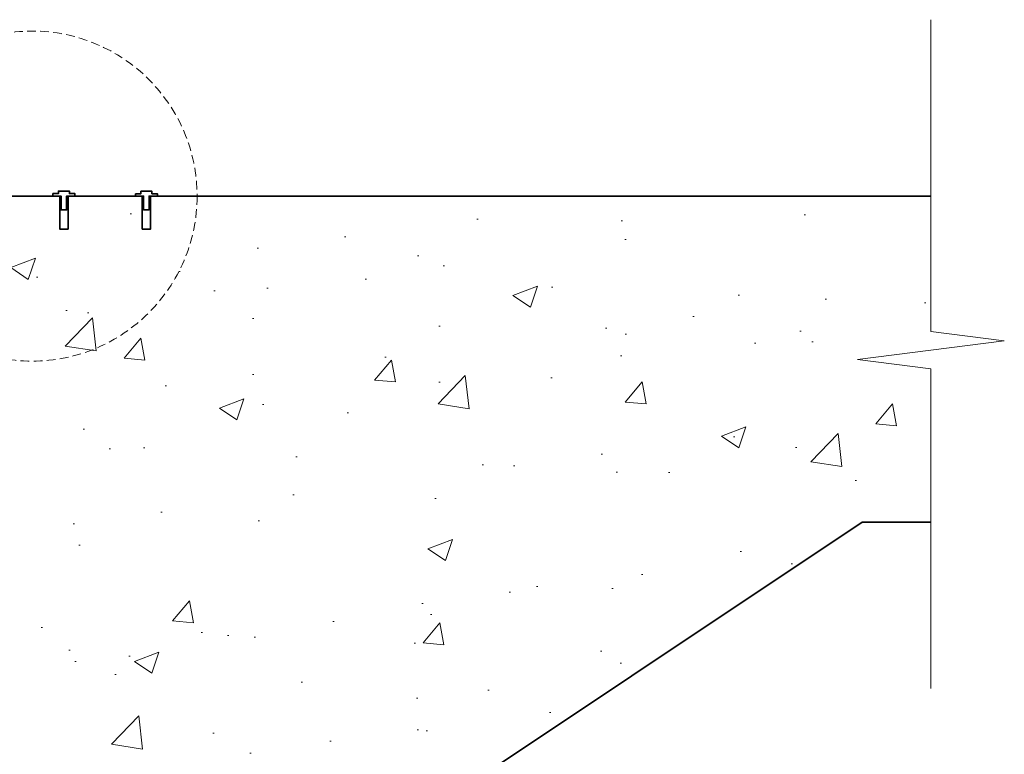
# Model space of a CAD drawing. Header units: millimetres. Extents: x -347 to 646, y -989 to 80.
# Tile 4 of 4: x 288 to 646, y -454 to -187. Entities that reach past the tile are written whole.
import ezdxf

# ---------------------------------------------------------------- set-up
doc = ezdxf.new("R2010")
doc.units = ezdxf.units.MM
doc.linetypes.add('HIDDEN2', pattern=[4.7625, 3.175, -1.5875])
for name, color, linetype, lineweight in [('FS-DETAIL', 3, 'Continuous', 35), ('FS-DETAIL-HATCH', 253, 'Continuous', 13), ('FS-DETAIL-THIN', 8, 'Continuous', 18)]:
    doc.layers.add(name, color=color, linetype=linetype, lineweight=lineweight)

# ---------------------------------------------------------------- blocks, each defined once
blk = doc.blocks.new('FS_SMI505')
at = {"layer": 'FS-DETAIL', "color": 0}
blk.add_lwpolyline([(-4, 0.9), (-2, 0.9), (-2, 1.8), (2, 1.8), (2, 0.9), (4, 0.9), (4, 0), (1, 0), (1, -5), (-1, -5), (-1, 0), (-4, 0)], close=True, dxfattribs=at)

msp = doc.modelspace()

# ---------------------------------------------------------------- hatches: boundary and pattern name
at = {"layer": 'FS-DETAIL-HATCH'}
h = msp.add_hatch(dxfattribs=at)
h.set_pattern_fill('AR-CONC', color=256, scale=0.5)
h.paths.add_polyline_path([(594.56, -370), (619.56, -370), (619.56, -314.28), (592.89, -310.89), (646.22, -304.11), (619.56, -300.72), (619.56, -251.5), (338.34, -251.5), (338.34, -251.52), (335.34, -251.52), (335.34, -259.52), (333.34, -259.52), (333.34, -251.52), (330.34, -251.52), (308.34, -251.5), (308.34, -251.52), (305.34, -251.52), (305.34, -259.52), (303.34, -259.52), (303.34, -251.52), (300.34, -251.52), (278.34, -251.5), (278.34, -251.52), (275.34, -251.52), (275.34, -259.52), (273.34, -259.52), (273.34, -251.52), (270.34, -251.52), (250.84, -251.5, 0.460546), (249.36, -253.23), (277.14, -431.5), (66.12, -431.5), (66.12, -431.52), (63.12, -431.52), (63.12, -439.52), (61.12, -439.52), (61.12, -431.52), (58.12, -431.52), (36.12, -431.5), (36.12, -431.52), (33.12, -431.52), (33.12, -439.52), (31.12, -439.52), (31.12, -431.52), (28.12, -431.52), (6.12, -431.5), (6.12, -431.52), (3.12, -431.52), (3.12, -439.52), (1.12, -439.52), (1.12, -431.52), (-1.88, -431.52), (-21.38, -431.5, 0.460546), (-22.86, -433.23), (4.92, -611.5), (-209.14, -611.5), (-209.14, -611.52), (-212.14, -611.52), (-212.14, -619.52), (-214.14, -619.52), (-214.14, -611.52), (-217.14, -611.52), (-239.14, -611.5), (-239.14, -611.52), (-242.14, -611.52), (-242.14, -619.52), (-244.14, -619.52), (-244.14, -611.52), (-247.14, -611.52), (-269.14, -611.5), (-269.14, -611.52), (-272.14, -611.52), (-272.14, -619.52), (-274.14, -619.52), (-274.14, -611.52), (-277.14, -611.52), (-296.64, -611.5, 0.460546), (-298.13, -613.23), (-270.35, -791.5), (-320.37, -791.5), (-320.37, -858.93), (-293.7, -862.32), (-347.03, -869.1), (-320.37, -872.49), (-320.37, -928.21), (-242.24, -928.21)])

# ---------------------------------------------------------------- linework, layer by layer
at = {"layer": 'FS-DETAIL', "flags": 128}
for points in [[(275.84, -251.5), (302.84, -251.5), (302.84, -263.52), (305.84, -263.52), (305.84, -251.5), (332.84, -251.5), (332.84, -263.52), (335.84, -263.52), (335.84, -251.5), (619.56, -251.5)], [(-320.37, -928.21), (-242.24, -928.21), (594.56, -370), (619.56, -370)]]:
    msp.add_lwpolyline(points, dxfattribs=at)
at = {"layer": 'FS-DETAIL-THIN'}
msp.add_lwpolyline([(619.56, -430.49), (619.56, -314.28), (592.89, -310.89), (646.22, -304.11), (619.56, -300.72), (619.56, -187.36)], dxfattribs=at)
at = {"layer": 'FS-DETAIL-THIN', "linetype": 'HIDDEN2'}
msp.add_circle((292.77, -251.5), 60, dxfattribs=at)

# ---------------------------------------------------------------- block references
at = {"layer": 'FS-DETAIL-THIN'}
for p in [(304.34, -251.5), (334.34, -251.52)]:
    msp.add_blockref('FS_SMI505', p, dxfattribs=at)

doc.saveas('drawing.dxf')
